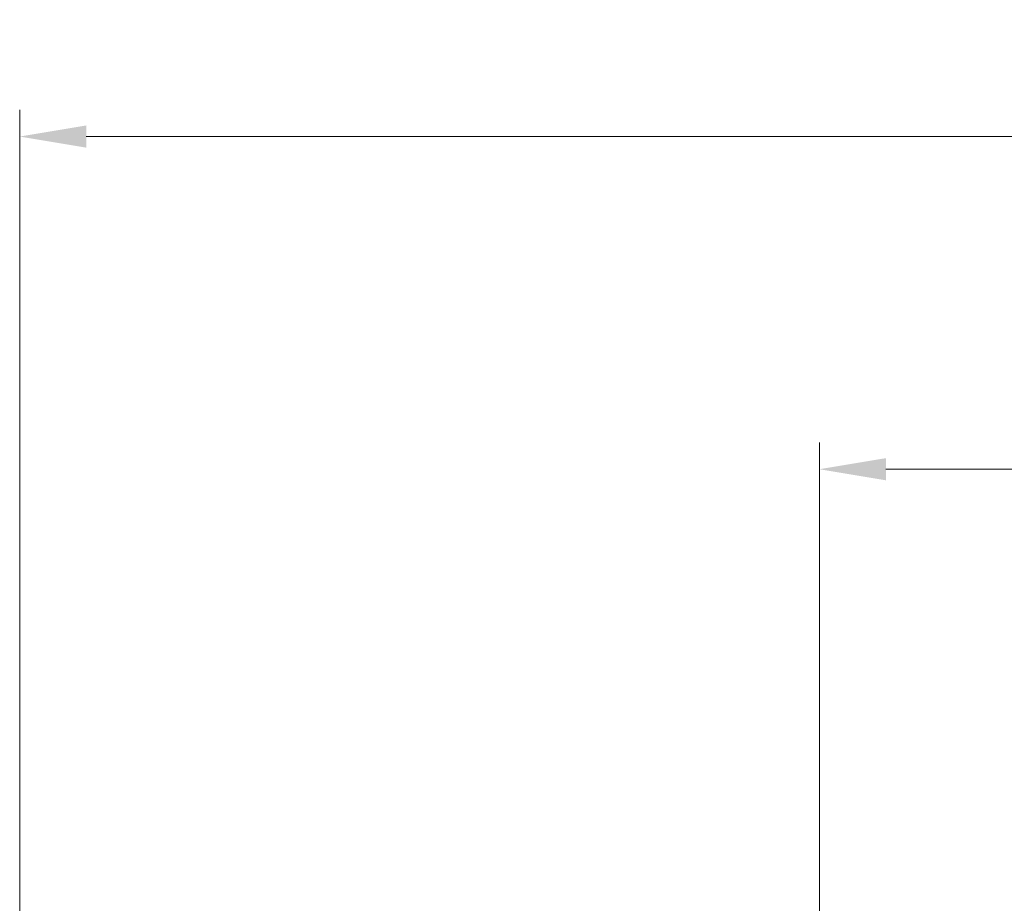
# Model space of a CAD drawing. Header units: inches. Extents: x 0 to 5655, y -2263 to 1330.
# Tile 79 of 231: x 4151 to 4188, y -1302 to -1269. Entities that reach past the tile are written whole.
import ezdxf

# ---------------------------------------------------------------- set-up
doc = ezdxf.new("R2010")
doc.units = ezdxf.units.IN
doc.header["$MEASUREMENT"] = 0
doc.layers.add('AM_5', color=3, linetype='Continuous', lineweight=15)
doc.styles.add('尺寸標註', font='romans.shx', dxfattribs={"bigfont": 'CHINESET.SHX'})
doc.dimstyles.new('CNS1$0', dxfattribs={"dimtxt": 2.5, "dimasz": 2.5, "dimexe": 1, "dimexo": 1, "dimgap": 1.5, "dimtad": 1, "dimtoh": 1, "dimdec": 1, "dimdsep": 46, "dimtxsty": '尺寸標註', "dimcen": 0, "dimclrd": 2, "dimclre": 2, "dimclrt": 1, "dimadec": 0, "dimazin": 2, "dimtp": 0.1, "dimtm": 0.1, "dimtfac": 0.71, "dimtdec": 1, "dimtmove": 0, "dimatfit": 0, "dimfxl": 0, "dimlwd": 13, "dimlwe": 13, "dimarcsym": 0})

# ---------------------------------------------------------------- blocks, each defined once
blk = doc.blocks.new('*D723')
at = {"layer": 'AM_5', "color": 2, "lineweight": 13}
for p, q in [((4180.621, -1339.209), (4180.621, -1284.746)), ((4267.868, -1339.392), (4267.868, -1284.746)), ((4183.121, -1285.746), (4265.368, -1285.746))]:
    blk.add_line(p, q, dxfattribs=at)
at = {"layer": 'AM_5', "color": 2}
for points in [[(4183.121, -1285.33), (4183.121, -1286.163), (4180.621, -1285.746)], [(4265.368, -1285.33), (4265.368, -1286.163), (4267.868, -1285.746)]]:
    blk.add_solid(points, dxfattribs=at)
at = {"layer": 'Defpoints', "color": 0}
for p in [(4267.868, -1285.746), (4180.621, -1340.209), (4267.868, -1340.392)]:
    blk.add_point(p, dxfattribs=at)
at = {"layer": 'AM_5', "color": 1, "insert": (4224.245, -1282.996), "char_height": 2.5, "attachment_point": 5, "style": '尺寸標註'}
blk.add_mtext('87.2', dxfattribs=at)
blk = doc.blocks.new('*D724')
at = {"layer": 'AM_5', "color": 2, "lineweight": 13}
for p, q in [((4150.551, -1342.096), (4150.551, -1272.246)), ((4267.868, -1339.392), (4267.868, -1272.246)), ((4265.368, -1273.246), (4153.051, -1273.246))]:
    blk.add_line(p, q, dxfattribs=at)
at = {"layer": 'AM_5', "color": 2}
for points in [[(4153.051, -1272.83), (4153.051, -1273.663), (4150.551, -1273.246)], [(4265.368, -1272.83), (4265.368, -1273.663), (4267.868, -1273.246)]]:
    blk.add_solid(points, dxfattribs=at)
at = {"layer": 'Defpoints', "color": 0}
for p in [(4150.551, -1273.246), (4267.868, -1340.392), (4150.551, -1343.096)]:
    blk.add_point(p, dxfattribs=at)
at = {"layer": 'AM_5', "color": 1, "insert": (4209.21, -1270.496), "char_height": 2.5, "attachment_point": 5, "style": '尺寸標註'}
blk.add_mtext('117.3', dxfattribs=at)

msp = doc.modelspace()

# ---------------------------------------------------------------- dimensions: what is measured, and where the dimension line sits
at = {"layer": 'AM_5'}
for base, p1, p2, picture, middle in [((4150.551, -1273.246), (4267.868, -1340.392), (4150.551, -1343.096), '*D724', (4209.21, -1270.496)), ((4267.868, -1285.746), (4180.621, -1340.209), (4267.868, -1340.392), '*D723', (4224.245, -1282.996))]:
    dim = msp.add_linear_dim(base=base, p1=p1, p2=p2, dimstyle='CNS1$0', override={"dimfxl": 4, "dimarcsym": 1}, dxfattribs=at)
    dim.commit()
    dim.dimension.update_dxf_attribs({"geometry": picture, "text_midpoint": middle})

doc.saveas('drawing.dxf')
